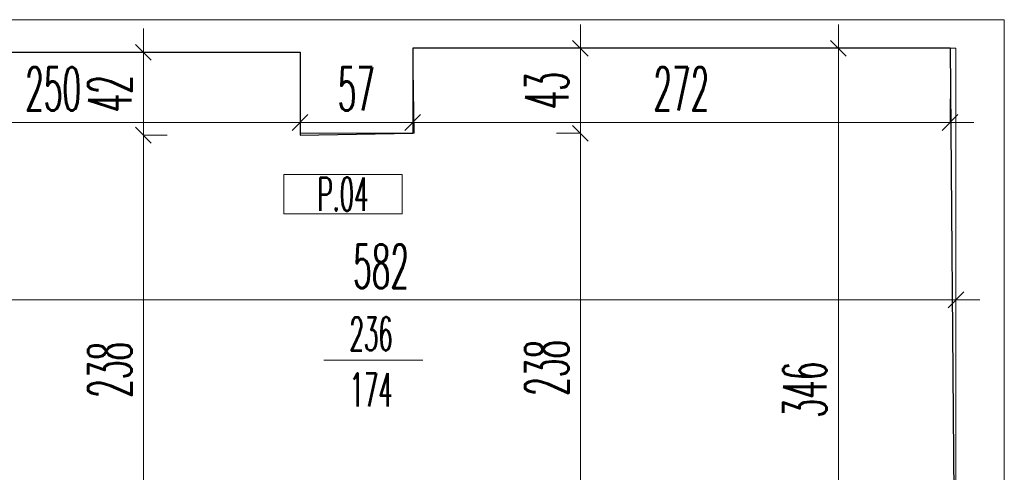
# Model space of a CAD drawing. Header units: millimetres. Extents: x -5207 to 173417, y -28809 to -6400.
# Tile 50 of 256: x 1227 to 1726, y -12390 to -12161. Entities that reach past the tile are written whole.
import ezdxf

# ---------------------------------------------------------------- set-up
doc = ezdxf.new("R2010")
doc.units = ezdxf.units.MM
for name, color, linetype, lineweight in [('mr_cienka', 4, 'Continuous', 13), ('mr_obliczanie_powierzchni', 4, 'Continuous', 15), ('mr_otwory', 6, 'Continuous', 9), ('mr_wymiar', 3, 'Continuous', 9), ('mr_ściany', 7, 'Continuous', 30)]:
    doc.layers.add(name, color=color, linetype=linetype, lineweight=lineweight)
doc.styles.add('WYM', font='simplex.shx', dxfattribs={"width": 0.5})
doc.dimstyles.new('1do100', dxfattribs={"dimscale": 2, "dimtxt": 12, "dimasz": 5, "dimexe": 0, "dimexo": 0, "dimgap": 3, "dimtad": 1, "dimdec": 0, "dimrnd": 0.5, "dimdsep": 46, "dimtxsty": 'WYM', "dimblk": 'OBLIQUE', "dimcen": 1.2, "dimdle": 6, "dimclrd": 256, "dimclre": 250, "dimclrt": 4, "dimadec": 1, "dimazin": 0, "dimtfac": 1, "dimtdec": 0, "dimtix": 1, "dimtmove": 2, "dimatfit": 3, "dimldrblk": 'NONE', "dimfxl": 1, "dimfxlon": 1, "dimtolj": 1, "dimtzin": 0, "dimlwd": -1, "dimlwe": 0, "dimarcsym": 0})

# ---------------------------------------------------------------- blocks, each defined once
blk = doc.blocks.new('_Oblique')
at = {"color": 0, "linetype": 'ByBlock', "lineweight": -2}
blk.add_line((-0.5, -0.5), (0.5, 0.5), dxfattribs=at)
blk = doc.blocks.new('*D5657')
at = {"layer": 'Defpoints', "color": 0, "ltscale": 2, "transparency": 16777216}
for p in [(1119.19, -12302.61), (1701.19, -12302.61), (1701.19, -12302.61)]:
    blk.add_point(p, dxfattribs=at)
at = {"layer": 'mr_wymiar', "ltscale": 2, "transparency": 16777216}
blk.add_line((1107.19, -12302.61), (1713.19, -12302.61), dxfattribs=at)
at = {"layer": 'mr_wymiar', "ltscale": 2, "transparency": 16777216, "xscale": 8, "yscale": 8, "zscale": 8, "rotation": 180}
blk.add_blockref('_Oblique', (1119.19, -12302.61), dxfattribs=at)
at = {"layer": 'mr_wymiar', "ltscale": 2, "transparency": 16777216, "xscale": 8, "yscale": 8, "zscale": 8}
blk.add_blockref('_Oblique', (1701.19, -12302.61), dxfattribs=at)
at = {"layer": 'mr_wymiar', "color": 4, "ltscale": 2, "transparency": 16777216, "insert": (1410.19, -12285.61), "char_height": 22, "attachment_point": 5, "style": 'WYM'}
blk.add_mtext('\\A1;582', dxfattribs=at)
blk = doc.blocks.new('_None')
blk = doc.blocks.new('*D5680')
at = {"layer": 'Defpoints', "color": 0, "ltscale": 2, "transparency": 16777216}
for p in [(1641.67, -12175.27), (1641.67, -12175.27), (1641.67, -12520.77)]:
    blk.add_point(p, dxfattribs=at)
at = {"layer": 'mr_wymiar', "ltscale": 2, "transparency": 16777216}
blk.add_line((1641.67, -12532.77), (1641.67, -12163.27), dxfattribs=at)
at = {"layer": 'mr_wymiar', "color": 250, "lineweight": 0, "ltscale": 2, "transparency": 16777216}
for p, q in [((1641.67, -12175.27), (1641.67, -12175.27)), ((1641.67, -12520.77), (1641.67, -12520.77))]:
    blk.add_line(p, q, dxfattribs=at)
at = {"layer": 'mr_wymiar', "ltscale": 2, "transparency": 16777216, "xscale": 8, "yscale": 8, "zscale": 8}
for p, rotation in [((1641.67, -12175.27), 90), ((1641.67, -12520.77), 270)]:
    blk.add_blockref('_Oblique', p, dxfattribs=dict(at, rotation=rotation))
at = {"layer": 'mr_wymiar', "color": 4, "ltscale": 2, "transparency": 16777216, "insert": (1624.67, -12348.02), "char_height": 22, "attachment_point": 5, "rotation": 90, "style": 'WYM'}
blk.add_mtext('\\A1;346', dxfattribs=at)
blk = doc.blocks.new('*D5686')
at = {"layer": 'Defpoints', "color": 0, "ltscale": 2, "transparency": 16777216}
for p in [(1426.19, -12175.27), (1426.2, -12218.27), (1511.05, -12218.27)]:
    blk.add_point(p, dxfattribs=at)
at = {"layer": 'mr_wymiar', "ltscale": 2, "transparency": 16777216}
blk.add_line((1511.05, -12163.27), (1511.05, -12230.27), dxfattribs=at)
at = {"layer": 'mr_wymiar', "color": 250, "lineweight": 0, "ltscale": 2, "transparency": 16777216}
for p, q in [((1499.05, -12175.27), (1511.05, -12175.27)), ((1499.05, -12218.27), (1511.05, -12218.27))]:
    blk.add_line(p, q, dxfattribs=at)
at = {"layer": 'mr_wymiar', "ltscale": 2, "transparency": 16777216, "xscale": 8, "yscale": 8, "zscale": 8}
for p, rotation in [((1511.05, -12175.27), 90), ((1511.05, -12218.27), 270)]:
    blk.add_blockref('_Oblique', p, dxfattribs=dict(at, rotation=rotation))
at = {"layer": 'mr_wymiar', "color": 4, "ltscale": 2, "transparency": 16777216, "insert": (1494.05, -12196.77), "char_height": 22, "attachment_point": 5, "rotation": 90, "style": 'WYM'}
blk.add_mtext('\\A1;43', dxfattribs=at)
blk = doc.blocks.new('*D5687')
at = {"layer": 'Defpoints', "color": 0, "ltscale": 2, "transparency": 16777216}
for p in [(1426.19, -12197.77), (1698.19, -12197.77), (1698.19, -12212.82)]:
    blk.add_point(p, dxfattribs=at)
at = {"layer": 'mr_wymiar', "color": 250, "lineweight": 0, "ltscale": 2, "transparency": 16777216}
for p, q in [((1426.19, -12200.82), (1426.19, -12212.82)), ((1698.19, -12200.82), (1698.19, -12212.82))]:
    blk.add_line(p, q, dxfattribs=at)
at = {"layer": 'mr_wymiar', "ltscale": 2, "transparency": 16777216}
blk.add_line((1414.19, -12212.82), (1710.19, -12212.82), dxfattribs=at)
at = {"layer": 'mr_wymiar', "ltscale": 2, "transparency": 16777216, "xscale": 8, "yscale": 8, "zscale": 8, "rotation": 180}
blk.add_blockref('_Oblique', (1426.19, -12212.82), dxfattribs=at)
at = {"layer": 'mr_wymiar', "ltscale": 2, "transparency": 16777216, "xscale": 8, "yscale": 8, "zscale": 8}
blk.add_blockref('_Oblique', (1698.19, -12212.82), dxfattribs=at)
at = {"layer": 'mr_wymiar', "color": 4, "ltscale": 2, "transparency": 16777216, "insert": (1562.19, -12195.82), "char_height": 22, "attachment_point": 5, "style": 'WYM'}
blk.add_mtext('\\A1;272', dxfattribs=at)
blk = doc.blocks.new('*D5688')
at = {"layer": 'Defpoints', "color": 0, "ltscale": 2, "transparency": 16777216}
for p in [(1369.19, -12212.82), (1369.19, -12212.82), (1426.19, -12212.82)]:
    blk.add_point(p, dxfattribs=at)
at = {"layer": 'mr_wymiar', "ltscale": 2, "transparency": 16777216}
blk.add_line((1438.19, -12212.82), (1357.19, -12212.82), dxfattribs=at)
at = {"layer": 'mr_wymiar', "ltscale": 2, "transparency": 16777216, "xscale": 8, "yscale": 8, "zscale": 8, "rotation": 180}
blk.add_blockref('_Oblique', (1369.19, -12212.82), dxfattribs=at)
at = {"layer": 'mr_wymiar', "ltscale": 2, "transparency": 16777216, "xscale": 8, "yscale": 8, "zscale": 8}
blk.add_blockref('_Oblique', (1426.19, -12212.82), dxfattribs=at)
at = {"layer": 'mr_wymiar', "color": 4, "ltscale": 2, "transparency": 16777216, "insert": (1397.69, -12195.82), "char_height": 22, "attachment_point": 5, "style": 'WYM'}
blk.add_mtext('\\A1;57', dxfattribs=at)
blk = doc.blocks.new('*D5689')
at = {"layer": 'Defpoints', "color": 0, "ltscale": 2, "transparency": 16777216}
for p in [(1119.19, -12177.27), (1369.19, -12177.27), (1369.19, -12212.82)]:
    blk.add_point(p, dxfattribs=at)
at = {"layer": 'mr_wymiar', "color": 250, "lineweight": 0, "ltscale": 2, "transparency": 16777216}
for p, q in [((1119.19, -12200.82), (1119.19, -12212.82)), ((1369.19, -12200.82), (1369.19, -12212.82))]:
    blk.add_line(p, q, dxfattribs=at)
at = {"layer": 'mr_wymiar', "ltscale": 2, "transparency": 16777216}
blk.add_line((1107.19, -12212.82), (1381.19, -12212.82), dxfattribs=at)
at = {"layer": 'mr_wymiar', "ltscale": 2, "transparency": 16777216, "xscale": 8, "yscale": 8, "zscale": 8, "rotation": 180}
blk.add_blockref('_Oblique', (1119.19, -12212.82), dxfattribs=at)
at = {"layer": 'mr_wymiar', "ltscale": 2, "transparency": 16777216, "xscale": 8, "yscale": 8, "zscale": 8}
blk.add_blockref('_Oblique', (1369.19, -12212.82), dxfattribs=at)
at = {"layer": 'mr_wymiar', "color": 4, "ltscale": 2, "transparency": 16777216, "insert": (1244.19, -12195.82), "char_height": 22, "attachment_point": 5, "style": 'WYM'}
blk.add_mtext('\\A1;250', dxfattribs=at)
blk = doc.blocks.new('*D5376')
at = {"layer": 'Defpoints', "color": 0, "ltscale": 2, "transparency": 16777216}
for p in [(1426.19, -12218.27), (1511.05, -12218.27), (1426.19, -12455.77)]:
    blk.add_point(p, dxfattribs=at)
at = {"layer": 'mr_wymiar', "ltscale": 2, "transparency": 16777216}
blk.add_line((1511.05, -12467.77), (1511.05, -12206.27), dxfattribs=at)
at = {"layer": 'mr_wymiar', "color": 250, "lineweight": 0, "ltscale": 2, "transparency": 16777216}
for p, q in [((1499.05, -12218.27), (1511.05, -12218.27)), ((1499.05, -12455.77), (1511.05, -12455.77))]:
    blk.add_line(p, q, dxfattribs=at)
at = {"layer": 'mr_wymiar', "ltscale": 2, "transparency": 16777216, "xscale": 8, "yscale": 8, "zscale": 8}
for p, rotation in [((1511.05, -12218.27), 90), ((1511.05, -12455.77), 270)]:
    blk.add_blockref('_Oblique', p, dxfattribs=dict(at, rotation=rotation))
at = {"layer": 'mr_wymiar', "color": 4, "ltscale": 2, "transparency": 16777216, "insert": (1494.05, -12337.02), "char_height": 22, "attachment_point": 5, "rotation": 90, "style": 'WYM'}
blk.add_mtext('\\A1;238', dxfattribs=at)
blk = doc.blocks.new('*D5383')
at = {"layer": 'Defpoints', "color": 0, "ltscale": 2, "transparency": 16777216}
for p in [(1289.88, -12219.27), (1369.19, -12219.27), (1369.19, -12456.77)]:
    blk.add_point(p, dxfattribs=at)
at = {"layer": 'mr_wymiar', "ltscale": 2, "transparency": 16777216}
blk.add_line((1289.88, -12468.77), (1289.88, -12207.27), dxfattribs=at)
at = {"layer": 'mr_wymiar', "color": 250, "lineweight": 0, "ltscale": 2, "transparency": 16777216}
for p, q in [((1301.88, -12219.27), (1289.88, -12219.27)), ((1301.88, -12456.77), (1289.88, -12456.77))]:
    blk.add_line(p, q, dxfattribs=at)
at = {"layer": 'mr_wymiar', "ltscale": 2, "transparency": 16777216, "xscale": 8, "yscale": 8, "zscale": 8}
for p, rotation in [((1289.88, -12219.27), 90), ((1289.88, -12456.77), 270)]:
    blk.add_blockref('_Oblique', p, dxfattribs=dict(at, rotation=rotation))
at = {"layer": 'mr_wymiar', "color": 4, "ltscale": 2, "transparency": 16777216, "insert": (1272.88, -12338.02), "char_height": 22, "attachment_point": 5, "rotation": 90, "style": 'WYM'}
blk.add_mtext('\\A1;238', dxfattribs=at)
blk = doc.blocks.new('*D5384')
at = {"layer": 'Defpoints', "color": 0, "ltscale": 2, "transparency": 16777216}
for p in [(1289.88, -12177.27), (1369.19, -12177.27), (1369.19, -12219.27)]:
    blk.add_point(p, dxfattribs=at)
at = {"layer": 'mr_wymiar', "ltscale": 2, "transparency": 16777216}
blk.add_line((1289.88, -12231.27), (1289.88, -12165.27), dxfattribs=at)
at = {"layer": 'mr_wymiar', "color": 250, "lineweight": 0, "ltscale": 2, "transparency": 16777216}
for p, q in [((1301.88, -12177.27), (1289.88, -12177.27)), ((1301.88, -12219.27), (1289.88, -12219.27))]:
    blk.add_line(p, q, dxfattribs=at)
at = {"layer": 'mr_wymiar', "ltscale": 2, "transparency": 16777216, "xscale": 8, "yscale": 8, "zscale": 8}
for p, rotation in [((1289.88, -12177.27), 90), ((1289.88, -12219.27), 270)]:
    blk.add_blockref('_Oblique', p, dxfattribs=dict(at, rotation=rotation))
at = {"layer": 'mr_wymiar', "color": 4, "ltscale": 2, "transparency": 16777216, "insert": (1272.88, -12198.27), "char_height": 22, "attachment_point": 5, "rotation": 90, "style": 'WYM'}
blk.add_mtext('\\A1;42', dxfattribs=at)

msp = doc.modelspace()

# ---------------------------------------------------------------- linework, layer by layer
at = {"layer": 'mr_cienka', "ltscale": 2}
for p, q in [((1360.9041, -12239.0842), (1360.9041, -12259.0842)), ((1420.9041, -12239.0842), (1360.9041, -12239.0842)), ((1360.9041, -12259.0842), (1420.9041, -12259.0842))]:
    msp.add_line(p, q, dxfattribs=at)
at = {"layer": 'mr_cienka'}
msp.add_lwpolyline([(1420.9041, -12259.0842), (1420.9041, -12239.0842)], dxfattribs=at)
at = {"layer": 'mr_obliczanie_powierzchni'}
for points in [[(1090.593, -12160.7906), (1700.6622, -12160.7906), (1725.6622, -12160.7906), (1725.6622, -13258.2708)], [(1703.1878, -12889.7708), (1701.1878, -12565.7708), (1601.1878, -12565.7708), (1601.1878, -12520.7708), (1701.1803, -12519.9026), (1701.1803, -12175.2708), (1426.1878, -12175.2708), (1426.942, -12218.2576), (1369.1878, -12218.2576), (1369.1878, -12177.2708), (1119.1878, -12177.2708)]]:
    msp.add_lwpolyline(points, dxfattribs=at)
at = {"layer": 'mr_otwory', "ltscale": 2}
msp.add_line((1431.2896, -12333.1998), (1381.2896, -12333.1998), dxfattribs=at)
at = {"layer": 'mr_ściany', "ltscale": 2}
for p, q in [((1698.1878, -12175.2708), (1426.1878, -12175.2708)), ((1426.1878, -12175.2708), (1426.1878, -12218.2708)), ((1698.1878, -12175.2708), (1701.1878, -12520.7708)), ((1119.1878, -12177.2708), (1369.1878, -12177.2708)), ((1369.1878, -12177.2708), (1369.1878, -12219.2708)), ((1369.1878, -12219.2708), (1426.1878, -12218.2708))]:
    msp.add_line(p, q, dxfattribs=at)

# ---------------------------------------------------------------- texts
at = {"layer": 'mr_otwory', "ltscale": 2, "char_height": 17, "attachment_point": 5, "style": 'WYM'}
for s, width, insert in [('P.04', 40, (1390.9041, -12249.0842)), ('236\\P174', 54.56776, (1405.1288, -12333.9813))]:
    msp.add_mtext_dynamic_manual_height_columns(s, width=width, gutter_width=75, heights=[0], dxfattribs=dict(at, insert=insert))

# ---------------------------------------------------------------- dimensions: what is measured, and where the dimension line sits
at = {"layer": 'mr_wymiar', "ltscale": 2}
for base, p1, p2, picture, middle in [((1289.8812, -12177.2708), (1369.1878, -12219.2708), (1369.1878, -12177.2708), '*D5384', (1272.8812, -12198.2708)), ((1511.0471, -12218.271), (1426.1878, -12175.2708), (1426.1975, -12218.271), '*D5686', (1494.0471, -12196.7709)), ((1641.6726661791, -12175.2708160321), (1641.6726661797, -12520.7708160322), (1641.6726661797, -12175.2708160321), '*D5680', (1624.6726661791, -12348.0208160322)), ((1289.881200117, -12219.2708160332), (1369.1878345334, -12456.7708160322), (1369.1878345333, -12219.2708160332), '*D5383', (1272.881200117, -12338.0208160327)), ((1511.0471444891, -12218.2708160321), (1426.1878345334, -12455.7708160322), (1426.1878345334, -12218.2708160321), '*D5376', (1494.0471444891, -12337.0208160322))]:
    dim = msp.add_linear_dim(base=base, p1=p1, p2=p2, angle=270, dimstyle='1do100', override={"dimtxt": 11, "dimasz": 4, "dimfxl": 6}, dxfattribs=at)
    dim.commit()
    dim.dimension.update_dxf_attribs({"geometry": picture, "text_midpoint": middle})
for base, p1, p2, picture, middle in [((1369.1878, -12212.8196), (1119.1878, -12177.2708), (1369.1878, -12177.2708), '*D5689', (1244.1878, -12195.8196)), ((1369.1878, -12212.8196), (1426.1878, -12212.8196), (1369.1878, -12212.8196), '*D5688', (1397.6878, -12195.8196)), ((1698.1878, -12212.8196), (1426.1878, -12197.7708), (1698.1878, -12197.7708), '*D5687', (1562.1878, -12195.8196)), ((1701.1878, -12302.6066), (1119.1878, -12302.6066), (1701.1878, -12302.6066), '*D5657', (1410.1878, -12285.6066))]:
    dim = msp.add_linear_dim(base=base, p1=p1, p2=p2, dimstyle='1do100', override={"dimtxt": 11, "dimasz": 4, "dimfxl": 6}, dxfattribs=at)
    dim.commit()
    dim.dimension.update_dxf_attribs({"geometry": picture, "text_midpoint": middle})

doc.saveas('drawing.dxf')
